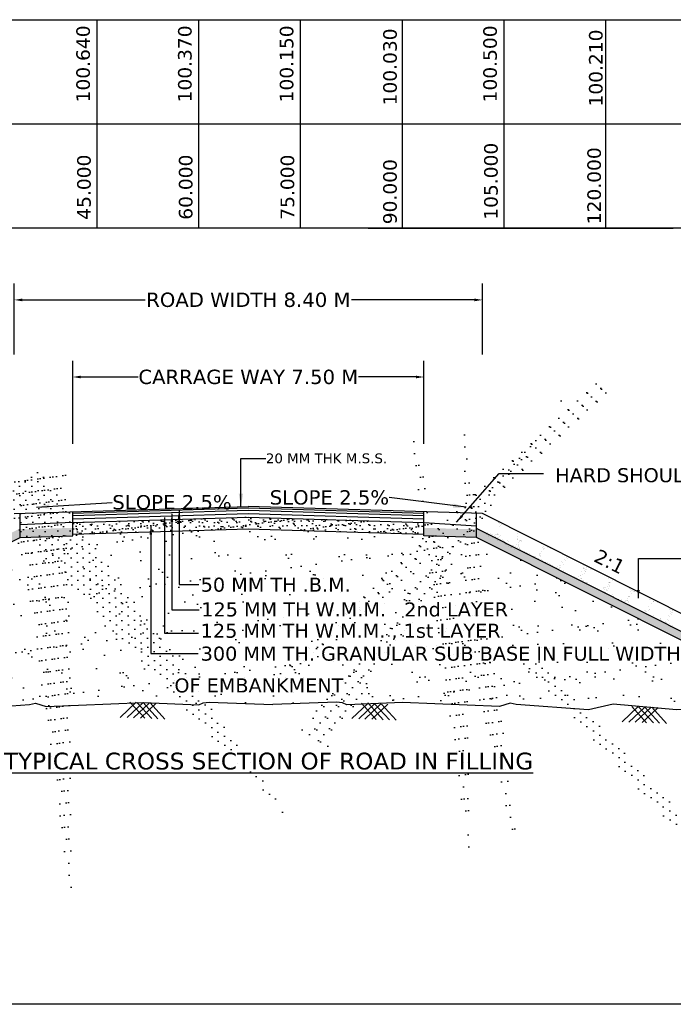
# Model space of a CAD drawing. Header units: feet. Extents: x -7746059455 to -3872629402, y -13315170765 to -6657188523.
# Tile 31 of 52: x -3872833704 to -3872821658, y -6657607605 to -6657589469. Entities that reach past the tile are written whole.
import ezdxf

# ---------------------------------------------------------------- set-up
doc = ezdxf.new("R2010")
doc.units = ezdxf.units.FT
doc.header["$MEASUREMENT"] = 0
doc.header["$PDMODE"] = 34
doc.header["$PDSIZE"] = 40
for name, color, linetype in [('CHAINAGE', 7, 'Continuous'), ('CHNGE', 7, 'Continuous'), ('TEX', 6, 'Continuous'), ('TEXT', 7, 'Continuous')]:
    doc.layers.add(name, color=color, linetype=linetype)
doc.styles.get("Standard").update_dxf_attribs({"font": 'verdana.ttf', "height": 264})
doc.dimstyles.new('Copy of ISO-25--------4', dxfattribs={"dimtxt": 200, "dimasz": 150, "dimexe": 300, "dimexo": 300, "dimgap": 0.02, "dimtad": 0, "dimtih": 1, "dimtoh": 1, "dimdec": 0, "dimlfac": 4, "dimdsep": 46, "dimtxsty": 'Standard', "dimcen": 150, "dimclrd": 1, "dimclre": 1, "dimclrt": 1, "dimadec": 0, "dimazin": 0, "dimtfac": 1, "dimtdec": 0, "dimtmove": 2, "dimatfit": 3, "dimfxl": 300, "dimarcsym": 0})
doc.dimstyles.new('ISO-25--------1', dxfattribs={"dimtxt": 264, "dimasz": 240, "dimexe": 300, "dimexo": 300, "dimgap": 0.02, "dimtad": 0, "dimtih": 1, "dimtoh": 1, "dimdec": 0, "dimlfac": 16, "dimdsep": 46, "dimtxsty": 'Standard', "dimcen": 192, "dimclrd": 1, "dimclre": 1, "dimclrt": 1, "dimadec": 0, "dimazin": 0, "dimtfac": 1, "dimtdec": 0, "dimtmove": 2, "dimatfit": 3, "dimfxl": 300, "dimarcsym": 0})
pattern_1 = [(37.5, (-3870562048.92, -6673258471.43), (-5.4381086, 166.3393916), [0, -131.2189933, 0, -146.7580846, 0, -140.2834632]), (7.5, (-3870562048.92, -6673258471.43), (152.781788, 243.63103), [0, -70.7891938, 0, -118.2697505, 0, -45.3223497]), (327.5, (-3870562155.11, -6673258471.43), (268.8385264, 0.4885364), [0, -43.1641425, 0, -155.3909131, 0, -202.8714699]), (317.5, (-3870562155.1, -6673258471.43), (259.5137545, 75.7682264), [0, -21.5820713, 0, -101.8673764, 0, -116.5431848])]
pattern_2 = [(37.5, (1123453344.6, 1930274602.26), (-5.4381085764, 166.3393916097), [0, -131.2189933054, 0, -146.7580846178, 0, -140.2834632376]), (7.5, (1123453344.6, 1930274602.26), (152.7817879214, 243.6310300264), [0, -70.7891937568, 0, -118.269750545, 0, -45.3223496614]), (327.5, (1123453238.42, 1930274602.26), (268.8385263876, 0.488536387), [0, -43.1641425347, 0, -155.3909131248, 0, -202.8714699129]), (317.5, (1123453238.42, 1930274602.26), (259.513754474, 75.768226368), [0, -21.5820712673, 0, -101.8673763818, 0, -116.5431848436])]

# ---------------------------------------------------------------- blocks, each defined once
blk = doc.blocks.new('*D92')
at = {"layer": 'Defpoints', "color": 0, "ltscale": 20, "transparency": 16777216}
for p in [(-3872825174.039328, -6657594630), (-3872833806.867835, -6657595937.543044), (-3872825174.039328, -6657595937.543044)]:
    blk.add_point(p, dxfattribs=at)
at = {"layer": 'TEX', "color": 1, "lineweight": -2, "ltscale": 20, "transparency": 16777216}
for p, q in [((-3872833806.867835, -6657595637.543044), (-3872833806.867835, -6657594330)), ((-3872825174.039328, -6657595637.543044), (-3872825174.039328, -6657594330)), ((-3872833656.867835, -6657594630), (-3872831389.092789, -6657594630)), ((-3872825324.039328, -6657594630), (-3872827591.814374, -6657594630))]:
    blk.add_line(p, q, dxfattribs=at)
at = {"layer": 'TEX', "color": 1, "ltscale": 20, "transparency": 16777216}
for points in [[(-3872833656.867835, -6657594605), (-3872833656.867835, -6657594655), (-3872833806.867835, -6657594630)], [(-3872825324.039328, -6657594605), (-3872825324.039328, -6657594655), (-3872825174.039328, -6657594630)]]:
    blk.add_solid(points, dxfattribs=at)
at = {"layer": 'TEX', "color": 1, "ltscale": 20, "transparency": 16777216, "insert": (-3872829490.453582, -6657594630), "char_height": 264, "attachment_point": 5}
blk.add_mtext('ROAD WIDTH 8.40 M', dxfattribs=at)
blk = doc.blocks.new('*D93')
at = {"layer": 'Defpoints', "color": 0, "ltscale": 20, "transparency": 16777216}
for p in [(-3872826253.14289, -6657596050.000001), (-3872832727.764272, -6657597582.253782), (-3872826253.14289, -6657597582.253782)]:
    blk.add_point(p, dxfattribs=at)
at = {"layer": 'TEX', "color": 1, "lineweight": -2, "ltscale": 20, "transparency": 16777216}
for p, q in [((-3872832727.764272, -6657597282.253782), (-3872832727.764272, -6657595750.000001)), ((-3872826253.14289, -6657597282.253782), (-3872826253.14289, -6657595750.000001)), ((-3872832577.764272, -6657596050.000001), (-3872831517.724084, -6657596050.000001)), ((-3872826403.14289, -6657596050.000001), (-3872827463.183077, -6657596050.000001))]:
    blk.add_line(p, q, dxfattribs=at)
at = {"layer": 'TEX', "color": 1, "ltscale": 20, "transparency": 16777216}
for points in [[(-3872832577.764272, -6657596025.000001), (-3872832577.764272, -6657596075.000001), (-3872832727.764272, -6657596050.000001)], [(-3872826403.14289, -6657596025.000001), (-3872826403.14289, -6657596075.000001), (-3872826253.14289, -6657596050.000001)]]:
    blk.add_solid(points, dxfattribs=at)
at = {"layer": 'TEX', "color": 1, "ltscale": 20, "transparency": 16777216, "insert": (-3872829490.453581, -6657596050.000001), "char_height": 264, "attachment_point": 5}
blk.add_mtext('CARRAGE WAY 7.50 M', dxfattribs=at)

msp = doc.modelspace()

# ---------------------------------------------------------------- hatches: boundary and pattern name
at = {"layer": 'CHNGE'}
h = msp.add_hatch(dxfattribs=at)
h.set_pattern_fill('AR-SAND', color=256, scale=86.328285, style=0)
h.set_pattern_definition(pattern_2)
h.paths.add_polyline_path([(-3872833696.216968, -6657598564.0323), (-3872833696.216968, -6657599004.504631), (-3872832727.764272, -6657598975.451055), (-3872832727.764272, -6657598534.978719)])
h = msp.add_hatch(dxfattribs=at)
h.set_pattern_fill('AR-SAND', color=256, scale=86.328285, style=0)
h.set_pattern_definition(pattern_2)
h.paths.add_polyline_path([(-3872826253.142891, -6657598534.978721), (-3872826253.14289, -6657598975.451055), (-3872825284.690193, -6657599004.504632), (-3872825284.690193, -6657598564.032301)])
h = msp.add_hatch(dxfattribs=at)
h.set_pattern_fill('AR-SAND', color=256, scale=86.328285, style=0)
h.set_pattern_definition(pattern_1)
h.paths.add_polyline_path([(-3872832727.764272, -6657598730.1853), (-3872832727.764272, -6657598945.038066), (-3872829490.45358, -6657598847.918743), (-3872826253.14289, -6657598945.038066), (-3872826253.14289, -6657598729.217354), (-3872829490.45358, -6657598632.098028)])
h = msp.add_hatch(dxfattribs=at)
h.set_pattern_fill('AR-SAND', color=256, scale=86.328285, style=0)
h.set_pattern_definition(pattern_1)
h.paths.add_polyline_path([(-3872833696.216968, -6657599004.504622), (-3872832727.764272, -6657598975.45104), (-3872832727.764272, -6657598828.626934), (-3872833733.100589, -6657598858.787021), (-3872840366.152817, -6657602193.424134), (-3872840103.121447, -6657602225.450382)])
h = msp.add_hatch(dxfattribs=at)
h.set_pattern_fill('AR-SAND', color=256, scale=345.31314, style=0)
h.set_pattern_definition([(37.5, (-3870562048.9, -6673258471.43), (-21.752434, 665.357566), [0, -524.875973, 0, -587.032338, 0, -561.133853]), (7.5, (-3870562048.9, -6673258471.4), (611.12715, 974.52412), [0, -283.156775, 0, -473.079002, 0, -181.289399]), (327.5, (-3870562473.66, -6673258471.43), (1075.354106, 1.954146), [0, -172.65657, 0, -621.563652, 0, -811.48588]), (317.5, (-3870562473.7, -6673258471.4), (1038.05502, 303.072905), [0, -86.328285, 0, -407.469506, 0, -466.17274])])
h.paths.add_polyline_path([(-3872827867.705224, -6657602038.731335), (-3872827754.14713, -6657602050.939106), (-3872827675.406182, -6657602090.247357), (-3872826650.898106, -6657602047.090621), (-3872825585.132362, -6657602089.099795), (-3872825559.299735, -6657602065.497996), (-3872825539.553305, -6657602090.896379), (-3872824862.065921, -6657602117.600825), (-3872824668.065057, -6657602059.492639), (-3872824554.873836, -6657602083.559257), (-3872823224.15333, -6657602182.019939), (-3872822768.149966, -6657602075.84761), (-3872821596.693013, -6657602182.019939), (-3872820594.184165, -6657602116.13216), (-3872820586.175141, -6657602108.814768), (-3872820581.152016, -6657602115.27565), (-3872820427.588446, -6657602105.183006), (-3872820022.487429, -6657602070.315632), (-3872818973.316918, -6657602177.423941), (-3872825284.690193, -6657599004.504622), (-3872826253.14289, -6657598975.45104), (-3872826253.14289, -6657598945.038066), (-3872829490.45358, -6657598847.918743), (-3872832727.764272, -6657598945.038066), (-3872832727.764272, -6657598975.45104), (-3872833696.216968, -6657599004.504622), (-3872840103.121447, -6657602225.450382), (-3872839863.052764, -6657602254.680735), (-3872838057.119767, -6657602070.315632), (-3872837652.018753, -6657602105.183006), (-3872836482.914184, -6657602182.019939), (-3872835311.457231, -6657602075.84761), (-3872834855.453867, -6657602182.019939), (-3872833524.733359, -6657602083.559257), (-3872833411.542139, -6657602059.492639), (-3872833217.541276, -6657602117.600825), (-3872833030.740083, -6657602110.237704), (-3872833020.358997, -6657602100.753096), (-3872833013.512951, -6657602109.558664), (-3872831428.709092, -6657602047.090621), (-3872830404.201015, -6657602090.247357), (-3872830325.460067, -6657602050.939106), (-3872830211.901973, -6657602038.731335), (-3872829039.803598, -6657602085.448046)])
h.paths.add_polyline_path([(-3872830886.128077, -6657601068.82498), (-3872827731.068886, -6657601068.82498), (-3872827731.068886, -6657601330.548442), (-3872830886.128077, -6657601330.548442)], flags=24)
h.paths.add_polyline_path([(-3872831342.405685, -6657599061.993511), (-3872826823.521418, -6657599061.993511), (-3872826823.521418, -6657599363.42674), (-3872831342.405685, -6657599363.42674)], flags=24)
h.paths.add_polyline_path([(-3872831331.273779, -6657599371.572605), (-3872827038.822318, -6657599371.572605), (-3872827038.822318, -6657599677.362704), (-3872831331.273779, -6657599677.362704)], flags=24)
h.paths.add_polyline_path([(-3872831342.405685, -6657599786.619016), (-3872827134.850963, -6657599786.619016), (-3872827134.850963, -6657600088.05224), (-3872831342.405685, -6657600088.05224)], flags=24)
h.paths.add_polyline_path([(-3872831342.405685, -6657600162.958662), (-3872827010.742383, -6657600162.958662), (-3872827010.742383, -6657600425.92694), (-3872831342.405685, -6657600425.92694)], flags=24)
h = msp.add_hatch(dxfattribs=at)
h.set_pattern_fill('AR-SAND', color=256, scale=86.328285, style=0)
h.set_pattern_definition([(142.5, (-3875096931.98, -6673258471.43), (5.4381086, 166.3393916), [0, -131.2189933, 0, -146.7580846, 0, -140.2834632]), (172.5, (-3875096931.98, -6673258471.43), (-152.781788, 243.63103), [0, -70.7891938, 0, -118.2697505, 0, -45.3223497]), (212.5, (-3875096825.8, -6673258471.43), (-268.8385264, 0.4885364), [0, -43.1641425, 0, -155.3909131, 0, -202.8714699]), (222.5, (-3875096825.8, -6673258471.43), (-259.5137545, 75.7682264), [0, -21.5820713, 0, -101.8673764, 0, -116.5431848])])
h.paths.add_polyline_path([(-3872825284.690193, -6657599004.504622), (-3872826253.14289, -6657598975.45104), (-3872826253.14289, -6657598828.626934), (-3872825247.806571, -6657598858.787021), (-3872818614.754344, -6657602193.424134), (-3872818877.785713, -6657602225.450382)])

# ---------------------------------------------------------------- linework, layer by layer
at = {"layer": 'CHAINAGE', "color": 3}
for p, q in [((-3872826658.261878, -6657589468.758371), (-3872826658.261878, -6657593310.000003)), ((-3872822908.261878, -6657589468.758372), (-3872822908.261878, -6657593310.000004)), ((-3872843810, -6657591389.379185), (-3872808533.261878, -6657591389.379183))]:
    msp.add_line(p, q, dxfattribs=at)
msp.add_lwpolyline([(-3872808533.261878, -6657593310), (-3872843810, -6657593309.999999), (-3872843810, -6657589468.75837), (-3872808533.261878, -6657589468.758366)], dxfattribs=at)
at = {"layer": 'CHNGE', "color": 31}
for p, q in [((-3872833806.867835, -6657598567.351828), (-3872829490.45358, -6657598437.8594)), ((-3872833696.216968, -6657599004.504632), (-3872833696.216968, -6657598564.032302)), ((-3872832728.967442, -6657598559.619277), (-3872829491.656751, -6657598462.499954)), ((-3872832727.764272, -6657598599.724935), (-3872829490.45358, -6657598502.605615)), ((-3872832727.764272, -6657598975.451055), (-3872832727.764272, -6657598534.978721)), ((-3872832727.764272, -6657598664.471149), (-3872829490.45358, -6657598567.351828)), ((-3872825174.039328, -6657598567.351828), (-3872829490.45358, -6657598437.8594)), ((-3872829490.45358, -6657598502.605615), (-3872826253.14289, -6657598599.724935)), ((-3872829490.45358, -6657598567.351828), (-3872826253.14289, -6657598664.471149)), ((-3872829489.250411, -6657598462.499954), (-3872826251.939721, -6657598559.619277)), ((-3872826253.14289, -6657598975.451055), (-3872826253.14289, -6657598534.978721)), ((-3872825284.690193, -6657599004.504632), (-3872825284.690193, -6657598564.0323)), ((-3872818173.652405, -6657602086.659264), (-3872825174.039328, -6657598567.351828)), ((-3872833696.839278, -6657598620.26594), (-3872833696.839278, -6657598620.26594)), ((-3872833692.980468, -6657598731.038838), (-3872833692.980468, -6657598731.038838)), ((-3872832727.764272, -6657598729.217361), (-3872829490.45358, -6657598632.098042)), ((-3872829490.45358, -6657598632.098042), (-3872826253.14289, -6657598729.217361)), ((-3872825289.696359, -6657598606.462414), (-3872825289.696359, -6657598606.462414)), ((-3872825281.782213, -6657598668.113166), (-3872825281.782213, -6657598668.113166)), ((-3872824877.279362, -6657598722.946151), (-3872824877.279362, -6657598722.946151)), ((-3872824877.235515, -6657598734.622887), (-3872824877.235515, -6657598734.622887)), ((-3872824868.479589, -6657598745.857699), (-3872824868.479589, -6657598745.857699)), ((-3872824841.842266, -6657598734.931756), (-3872824841.842266, -6657598734.931756)), ((-3872833703.286527, -6657598771.36357), (-3872833703.286527, -6657598771.36357)), ((-3872832727.764272, -6657598945.038074), (-3872829490.45358, -6657598847.918757)), ((-3872829490.45358, -6657598847.918757), (-3872826253.14289, -6657598945.038074)), ((-3872825291.414208, -6657598833.723652), (-3872825291.414208, -6657598833.723652)), ((-3872825288.194424, -6657598830.177075), (-3872825288.194424, -6657598830.177075)), ((-3872825286.26532, -6657598872.053196), (-3872825286.26532, -6657598872.053196)), ((-3872825283.546267, -6657598788.883499), (-3872825283.546267, -6657598788.883499)), ((-3872825283.458222, -6657598826.433332), (-3872825283.458222, -6657598826.433332)), ((-3872818563.324504, -6657602219.279489), (-3872825275.620603, -6657598844.804071)), ((-3872825110.424954, -6657598915.136548), (-3872825110.424954, -6657598915.136548)), ((-3872825075.53936, -6657598906.719414), (-3872825075.53936, -6657598906.719414)), ((-3872825019.008303, -6657598940.018745), (-3872825019.008303, -6657598940.018745)), ((-3872824920.135753, -6657598946.006539), (-3872824920.135753, -6657598946.006539)), ((-3872824902.783669, -6657598929.979916), (-3872824902.783669, -6657598929.979916)), ((-3872824861.126713, -6657598797.516991), (-3872824861.126713, -6657598797.516991)), ((-3872824838.755833, -6657598785.05596), (-3872824838.755833, -6657598785.05596)), ((-3872824822.102577, -6657598771.328071), (-3872824822.102577, -6657598771.328071)), ((-3872824744.902077, -6657598787.478157), (-3872824744.902077, -6657598787.478157)), ((-3872824521.572101, -6657598939.475215), (-3872824521.572101, -6657598939.475215)), ((-3872840103.121447, -6657602225.450394), (-3872833696.216968, -6657599004.504632)), ((-3872833696.216968, -6657599004.504632), (-3872832727.764272, -6657598975.451055)), ((-3872825284.690193, -6657599004.504632), (-3872826253.14289, -6657598975.451055)), ((-3872818973.316918, -6657602177.423953), (-3872825284.690193, -6657599004.504632)), ((-3872825106.592564, -6657598954.234464), (-3872825106.592564, -6657598954.234464)), ((-3872825069.194926, -6657598980.865163), (-3872825069.194926, -6657598980.865163)), ((-3872825062.186708, -6657598972.659596), (-3872825062.186708, -6657598972.659596)), ((-3872825053.582843, -6657598962.145679), (-3872825053.582843, -6657598962.145679)), ((-3872825047.459941, -6657598954.750507), (-3872825047.459941, -6657598954.750507)), ((-3872825012.066692, -6657598955.059378), (-3872825012.066692, -6657598955.059378)), ((-3872824998.406059, -6657599010.527602), (-3872824998.406059, -6657599010.527602)), ((-3872824989.406381, -6657598955.25713), (-3872824989.406381, -6657598955.25713)), ((-3872824958.572141, -6657598975.61837), (-3872824958.572141, -6657598975.61837)), ((-3872824935.788323, -6657599002.653508), (-3872824935.788323, -6657599002.653508)), ((-3872824930.273757, -6657598955.773172), (-3872824930.273757, -6657598955.773172)), ((-3872824928.780108, -6657598994.447939), (-3872824928.780108, -6657598994.447939)), ((-3872824898.739316, -6657599066.854943), (-3872824898.739316, -6657599066.854943)), ((-3872824895.346621, -6657599012.861048), (-3872824895.346621, -6657599012.861048)), ((-3872824894.880508, -6657598956.082047), (-3872824894.880508, -6657598956.082047)), ((-3872824890.935735, -6657598950.137873), (-3872824890.935735, -6657598950.137873)), ((-3872824881.612225, -6657599008.116346), (-3872824881.612225, -6657599008.116346)), ((-3872824872.220195, -6657598956.279797), (-3872824872.220195, -6657598956.279797)), ((-3872824864.958968, -6657598994.388462), (-3872824864.958968, -6657598994.388462)), ((-3872824846.252614, -6657598963.279252), (-3872824846.252614, -6657598963.279252)), ((-3872824839.606693, -6657599067.370984), (-3872824839.606693, -6657599067.370984)), ((-3872824838.815565, -6657599046.160384), (-3872824838.815565, -6657599046.160384)), ((-3872824835.46051, -6657599063.172134), (-3872824835.46051, -6657599063.172134)), ((-3872824808.116861, -6657599041.397593), (-3872824808.116861, -6657599041.397593)), ((-3872824804.213442, -6657599067.67986), (-3872824804.213442, -6657599067.67986)), ((-3872824781.553131, -6657599067.877609), (-3872824781.553131, -6657599067.877609)), ((-3872824778.379404, -6657599081.760001), (-3872824778.379404, -6657599081.760001)), ((-3872824769.59333, -6657599103.507402), (-3872824769.59333, -6657599103.507402)), ((-3872824752.940077, -6657599089.779518), (-3872824752.940077, -6657599089.779518)), ((-3872824739.89828, -6657599129.270548), (-3872824739.89828, -6657599129.270548)), ((-3872824722.420505, -6657599068.393651), (-3872824722.420505, -6657599068.393651)), ((-3872824715.153881, -6657599119.002682), (-3872824715.153881, -6657599119.002682)), ((-3872824702.053909, -6657599084.960479), (-3872824702.053909, -6657599084.960479)), ((-3872824531.017083, -6657598995.279197), (-3872824531.017083, -6657598995.279197)), ((-3872824528.349286, -6657599050.215281), (-3872824528.349286, -6657599050.215281)), ((-3872824526.347042, -6657599037.277528), (-3872824526.347042, -6657599037.277528)), ((-3872824523.818748, -6657599020.318386), (-3872824523.818748, -6657599020.318386)), ((-3872824518.245729, -6657599095.226885), (-3872824518.245729, -6657599095.226885)), ((-3872824498.556905, -6657599075.613994), (-3872824498.556905, -6657599075.613994)), ((-3872824488.59925, -6657599058.95449), (-3872824488.59925, -6657599058.95449)), ((-3872824478.371552, -6657599062.39551), (-3872824478.371552, -6657599062.39551)), ((-3872824465.998893, -6657599061.352311), (-3872824465.998893, -6657599061.352311)), ((-3872824458.061917, -6657599059.948163), (-3872824458.061917, -6657599059.948163)), ((-3872824447.049315, -6657599071.681846), (-3872824447.049315, -6657599071.681846)), ((-3872824094.87923, -6657599120.345932), (-3872824094.87923, -6657599120.345932)), ((-3872824746.906496, -6657599137.476113), (-3872824746.906496, -6657599137.476113)), ((-3872824696.097964, -6657599136.78865), (-3872824696.097964, -6657599136.78865)), ((-3872824690.886067, -6657599179.475425), (-3872824690.886067, -6657599179.475425)), ((-3872824658.622826, -6657599152.302019), (-3872824658.622826, -6657599152.302019)), ((-3872824640.92118, -6657599185.170572), (-3872824640.92118, -6657599185.170572)), ((-3872824631.753442, -6657599179.991466), (-3872824631.753442, -6657599179.991466)), ((-3872824613.499895, -6657599159.264461), (-3872824613.499895, -6657599159.264461)), ((-3872824606.491677, -6657599151.058889), (-3872824606.491677, -6657599151.058889)), ((-3872824598.186663, -6657599187.901638), (-3872824598.186663, -6657599187.901638)), ((-3872824596.360192, -6657599180.300337), (-3872824596.360192, -6657599180.300337)), ((-3872824573.69988, -6657599180.49809), (-3872824573.69988, -6657599180.49809)), ((-3872824542.39819, -6657599142.263186), (-3872824542.39819, -6657599142.263186)), ((-3872824524.127346, -6657599182.759317), (-3872824524.127346, -6657599182.759317)), ((-3872824508.6646, -6657599151.87533), (-3872824508.6646, -6657599151.87533)), ((-3872824508.362269, -6657599140.486644), (-3872824508.362269, -6657599140.486644)), ((-3872824507.319641, -6657599174.616592), (-3872824507.319641, -6657599174.616592)), ((-3872824495.747102, -6657599184.828566), (-3872824495.747102, -6657599184.828566)), ((-3872824070.282866, -6657599194.568199), (-3872824070.282866, -6657599194.568199)), ((-3872824056.254207, -6657599174.169219), (-3872824056.254207, -6657599174.169219)), ((-3872823968.082588, -6657599186.614096), (-3872823968.082588, -6657599186.614096)), ((-3872823922.580855, -6657599211.57312), (-3872823922.580855, -6657599211.57312)), ((-3872823945.502323, -6657599489.801929), (-3872823945.502323, -6657599489.801929)), ((-3872823711.195604, -6657599442.465793), (-3872823711.195604, -6657599442.465793)), ((-3872823702.974636, -6657599468.196416), (-3872823702.974636, -6657599468.196416)), ((-3872823659.977089, -6657599411.07534), (-3872823659.977089, -6657599411.07534)), ((-3872823649.602222, -6657599423.883855), (-3872823649.602222, -6657599423.883855)), ((-3872823620.341152, -6657599375.394853), (-3872823620.341152, -6657599375.394853)), ((-3872823612.070803, -6657599396.492959), (-3872823612.070803, -6657599396.492959)), ((-3872823927.945648, -6657599501.491294), (-3872823927.945648, -6657599501.491294)), ((-3872823882.345909, -6657599524.536482), (-3872823882.345909, -6657599524.536482)), ((-3872823818.028335, -6657599551.588753), (-3872823818.028335, -6657599551.588753)), ((-3872823794.272297, -6657599538.895199), (-3872823794.272297, -6657599538.895199)), ((-3872823772.690622, -6657599593.951215), (-3872823772.690622, -6657599593.951215)), ((-3872823764.534319, -6657599526.216433), (-3872823764.534319, -6657599526.216433)), ((-3872823754.388104, -6657599583.122355), (-3872823754.388104, -6657599583.122355)), ((-3872823747.098523, -6657599552.346977), (-3872823747.098523, -6657599552.346977)), ((-3872823743.905395, -6657599513.768372), (-3872823743.905395, -6657599513.768372)), ((-3872823736.870826, -6657599555.787999), (-3872823736.870826, -6657599555.787999)), ((-3872823691.23169, -6657599617.856915), (-3872823691.23169, -6657599617.856915)), ((-3872823690.057137, -6657599501.149653), (-3872823690.057137, -6657599501.149653)), ((-3872823351.871592, -6657599635.536589), (-3872823351.871592, -6657599635.536589)), ((-3872823322.748601, -6657599527.361454), (-3872823322.748601, -6657599527.361454)), ((-3872823321.724848, -6657599573.499938), (-3872823321.724848, -6657599573.499938)), ((-3872823311.497151, -6657599576.94096), (-3872823311.497151, -6657599576.94096)), ((-3872823309.831101, -6657599560.314686), (-3872823309.831101, -6657599560.314686)), ((-3872823301.560753, -6657599581.412796), (-3872823301.560753, -6657599581.412796)), ((-3872823297.140059, -6657599616.013182), (-3872823297.140059, -6657599616.013182)), ((-3872823287.554015, -6657599662.588852), (-3872823287.554015, -6657599662.588852)), ((-3872823279.979081, -6657599636.468815), (-3872823279.979081, -6657599636.468815)), ((-3872823278.190482, -6657599626.342719), (-3872823278.190482, -6657599626.342719)), ((-3872823277.748651, -6657599597.716203), (-3872823277.748651, -6657599597.716203)), ((-3872823256.267579, -6657599595.522483), (-3872823256.267579, -6657599595.522483)), ((-3872823253.886193, -6657599557.099743), (-3872823253.886193, -6657599557.099743)), ((-3872823185.667712, -6657599594.286065), (-3872823185.667712, -6657599594.286065)), ((-3872823166.718133, -6657599604.6156), (-3872823166.718133, -6657599604.6156)), ((-3872823483.762245, -6657599723.815036), (-3872823483.762245, -6657599723.815036)), ((-3872823435.799897, -6657599738.229618), (-3872823435.799897, -6657599738.229618)), ((-3872823424.622895, -6657599782.801594), (-3872823424.622895, -6657599782.801594)), ((-3872823412.072157, -6657599718.345764), (-3872823412.072157, -6657599718.345764)), ((-3872823376.348159, -6657599799.043221), (-3872823376.348159, -6657599799.043221)), ((-3872823372.159666, -6657599769.763222), (-3872823372.159666, -6657599769.763222)), ((-3872823371.276738, -6657599707.167597), (-3872823371.276738, -6657599707.167597)), ((-3872823366.120461, -6657599802.484247), (-3872823366.120461, -6657599802.484247)), ((-3872823361.676956, -6657599700.409233), (-3872823361.676956, -6657599700.409233)), ((-3872823349.695065, -6657599762.223611), (-3872823349.695065, -6657599762.223611)), ((-3872823343.853673, -6657599755.532086), (-3872823343.853673, -6657599755.532086)), ((-3872823340.445237, -6657599689.162037), (-3872823340.445237, -6657599689.162037)), ((-3872823336.777568, -6657599795.176849), (-3872823336.777568, -6657599795.176849)), ((-3872823328.507219, -6657599816.27496), (-3872823328.507219, -6657599816.27496)), ((-3872823310.890891, -6657599821.065767), (-3872823310.890891, -6657599821.065767)), ((-3872823309.003252, -6657599804.497779), (-3872823309.003252, -6657599804.497779)), ((-3872823262.616155, -6657599837.307396), (-3872823262.616155, -6657599837.307396)), ((-3872823252.388458, -6657599840.748416), (-3872823252.388458, -6657599840.748416)), ((-3872823244.685676, -6657599831.550048), (-3872823244.685676, -6657599831.550048)), ((-3872822901.461814, -6657599709.1999), (-3872822901.461814, -6657599709.1999)), ((-3872822882.512236, -6657599719.529432), (-3872822882.512236, -6657599719.529432)), ((-3872822861.668336, -6657599841.026618), (-3872822861.668336, -6657599841.026618)), ((-3872822861.494212, -6657599840.237821), (-3872822861.494212, -6657599840.237821)), ((-3872822850.70181, -6657599768.471678), (-3872822850.70181, -6657599768.471678)), ((-3872822842.999669, -6657599839.045347), (-3872822842.999669, -6657599839.045347)), ((-3872822836.703083, -6657599826.991681), (-3872822836.703083, -6657599826.991681)), ((-3872822832.771971, -6657599842.486373), (-3872822832.771971, -6657599842.486373)), ((-3872822817.753503, -6657599837.321218), (-3872822817.753503, -6657599837.321218)), ((-3872822793.449215, -6657599768.078239), (-3872822793.449215, -6657599768.078239)), ((-3872822787.545396, -6657599803.206235), (-3872822787.545396, -6657599803.206235)), ((-3872822951.635178, -6657599929.324264), (-3872822951.635178, -6657599929.324264)), ((-3872822945.596644, -6657599943.71965), (-3872822945.596644, -6657599943.71965)), ((-3872822931.210201, -6657599965.992622), (-3872822931.210201, -6657599965.992622)), ((-3872822927.177328, -6657599932.684906), (-3872822927.177328, -6657599932.684906)), ((-3872822918.292701, -6657599998.945856), (-3872822918.292701, -6657599998.945856)), ((-3872822916.949629, -6657599936.125928), (-3872822916.949629, -6657599936.125928)), ((-3872822910.022354, -6657600020.043964), (-3872822910.022354, -6657600020.043964)), ((-3872822883.416696, -6657599966.510585), (-3872822883.416696, -6657599966.510585)), ((-3872822881.956413, -6657599975.253254), (-3872822881.956413, -6657599975.253254)), ((-3872822871.473701, -6657599905.899267), (-3872822871.473701, -6657599905.899267)), ((-3872822864.467118, -6657599976.840118), (-3872822864.467118, -6657599976.840118)), ((-3872822861.720058, -6657599954.707453), (-3872822861.720058, -6657599954.707453)), ((-3872822848.576718, -6657599873.191056), (-3872822848.576718, -6657599873.191056)), ((-3872822840.306367, -6657599894.289165), (-3872822840.306367, -6657599894.289165)), ((-3872822840.16283, -6657599907.597145), (-3872822840.16283, -6657599907.597145)), ((-3872822468.35068, -6657599932.356095), (-3872822468.35068, -6657599932.356095)), ((-3872822460.08033, -6657599953.454206), (-3872822460.08033, -6657599953.454206)), ((-3872822440.987055, -6657599960.207573), (-3872822440.987055, -6657599960.207573)), ((-3872822438.498657, -6657600008.510219), (-3872822438.498657, -6657600008.510219)), ((-3872822436.346385, -6657599975.860408), (-3872822436.346385, -6657599975.860408)), ((-3872822405.316958, -6657599989.847097), (-3872822405.316958, -6657599989.847097)), ((-3872822388.071649, -6657599992.102036), (-3872822388.071649, -6657599992.102036)), ((-3872822377.843948, -6657599995.543057), (-3872822377.843948, -6657599995.543057)), ((-3872822372.768573, -6657599997.393894), (-3872822372.768573, -6657599997.393894)), ((-3872822775.955175, -6657600058.452543), (-3872822775.955175, -6657600058.452543)), ((-3872822764.965133, -6657600106.394068), (-3872822764.965133, -6657600106.394068)), ((-3872822763.037676, -6657600091.405779), (-3872822763.037676, -6657600091.405779)), ((-3872822718.433705, -6657600124.875353), (-3872822718.433705, -6657600124.875353)), ((-3872822670.158971, -6657600141.116978), (-3872822670.158971, -6657600141.116978)), ((-3872822659.93127, -6657600144.558003), (-3872822659.93127, -6657600144.558003)), ((-3872822637.491145, -6657600168.180893), (-3872822637.491145, -6657600168.180893)), ((-3872822620.700149, -6657600150.912461), (-3872822620.700149, -6657600150.912461)), ((-3872822607.782651, -6657600183.865693), (-3872822607.782651, -6657600183.865693)), ((-3872822604.7017, -6657600163.139524), (-3872822604.7017, -6657600163.139524)), ((-3872822573.850915, -6657600199.714497), (-3872822573.850915, -6657600199.714497)), ((-3872822556.426962, -6657600179.381152), (-3872822556.426962, -6657600179.381152)), ((-3872822546.199265, -6657600182.822172), (-3872822546.199265, -6657600182.822172)), ((-3872822530.954536, -6657600158.639917), (-3872822530.954536, -6657600158.639917)), ((-3872822512.004956, -6657600168.969451), (-3872822512.004956, -6657600168.969451)), ((-3872822508.214644, -6657600134.265021), (-3872822508.214644, -6657600134.265021)), ((-3872822499.727973, -6657600161.894118), (-3872822499.727973, -6657600161.894118)), ((-3872822495.297146, -6657600167.218255), (-3872822495.297146, -6657600167.218255)), ((-3872822490.969696, -6657600201.403695), (-3872822490.969696, -6657600201.403695)), ((-3872822489.245264, -6657600092.540133), (-3872822489.245264, -6657600092.540133)), ((-3872822487.700669, -6657600099.726476), (-3872822487.700669, -6657600099.726476)), ((-3872822487.026796, -6657600188.316364), (-3872822487.026796, -6657600188.316364)), ((-3872822472.249306, -6657600085.741592), (-3872822472.249306, -6657600085.741592)), ((-3872822462.021609, -6657600089.182617), (-3872822462.021609, -6657600089.182617)), ((-3872822425.58116, -6657600041.463454), (-3872822425.58116, -6657600041.463454)), ((-3872822088.524892, -6657600152.336904), (-3872822088.524892, -6657600152.336904)), ((-3872822086.244934, -6657600141.753407), (-3872822086.244934, -6657600141.753407)), ((-3872822023.088518, -6657600176.487964), (-3872822023.088518, -6657600176.487964)), ((-3872822020.306409, -6657600189.523228), (-3872822020.306409, -6657600189.523228)), ((-3872822015.503102, -6657600176.782618), (-3872822015.503102, -6657600176.782618)), ((-3872821958.770944, -6657600203.54023), (-3872821958.770944, -6657600203.54023)), ((-3872822510.694501, -6657600234.449055), (-3872822510.694501, -6657600234.449055)), ((-3872822465.445124, -6657600243.372379), (-3872822465.445124, -6657600243.372379)), ((-3872822446.376926, -6657600261.501326), (-3872822446.376926, -6657600261.501326)), ((-3872822382.736696, -6657600293.034931), (-3872822382.736696, -6657600293.034931)), ((-3872822310.190098, -6657600335.832297), (-3872822310.190098, -6657600335.832297)), ((-3872822255.262708, -6657600354.821759), (-3872822255.262708, -6657600354.821759)), ((-3872822191.622478, -6657600386.355362), (-3872822191.622478, -6657600386.355362)), ((-3872822184.787095, -6657600352.138094), (-3872822184.787095, -6657600352.138094)), ((-3872822178.49237, -6657600350.769246), (-3872822178.49237, -6657600350.769246)), ((-3872822176.516744, -6657600373.236203), (-3872822176.516744, -6657600373.236203)), ((-3872822159.542793, -6657600361.098782), (-3872822159.542793, -6657600361.098782)), ((-3872822117.499537, -6657600348.534979), (-3872822117.499537, -6657600348.534979)), ((-3872822107.016823, -6657600279.180996), (-3872822107.016823, -6657600279.180996)), ((-3872822101.498943, -6657600332.43784), (-3872822101.498943, -6657600332.43784)), ((-3872822091.271243, -6657600335.87886), (-3872822091.271243, -6657600335.87886)), ((-3872822065.59602, -6657600222.556652), (-3872822065.59602, -6657600222.556652)), ((-3872821724.400004, -6657600337.349169), (-3872821724.400004, -6657600337.349169)), ((-3872821704.993051, -6657600361.702455), (-3872821704.993051, -6657600361.702455)), ((-3872821704.016496, -6657600328.394268), (-3872821704.016496, -6657600328.394268)), ((-3872821692.075553, -6657600394.655692), (-3872821692.075553, -6657600394.655692)), ((-3872821676.125268, -6657600353.590794), (-3872821676.125268, -6657600353.590794)), ((-3872821667.844247, -6657600381.652554), (-3872821667.844247, -6657600381.652554)), ((-3872821665.897569, -6657600357.031817), (-3872821665.897569, -6657600357.031817)), ((-3872822154.935073, -6657600428.292218), (-3872822154.935073, -6657600428.292218)), ((-3872822128.466064, -6657600421.08992), (-3872822128.466064, -6657600421.08992)), ((-3872822120.21933, -6657600448.09994), (-3872822120.21933, -6657600448.09994)), ((-3872822071.944594, -6657600464.341567), (-3872822071.944594, -6657600464.341567)), ((-3872822061.716896, -6657600467.78259), (-3872822061.716896, -6657600467.78259)), ((-3872822029.532071, -6657600444.598012), (-3872822029.532071, -6657600444.598012)), ((-3872822021.26172, -6657600465.696123), (-3872822021.26172, -6657600465.696123)), ((-3872822006.487326, -6657600486.36411), (-3872822006.487326, -6657600486.36411)), ((-3872822000.508258, -6657600479.675797), (-3872822000.508258, -6657600479.675797)), ((-3872821958.212591, -6657600502.60574), (-3872821958.212591, -6657600502.60574)), ((-3872821947.98489, -6657600506.046761), (-3872821947.98489, -6657600506.046761)), ((-3872821937.351845, -6657600514.410351), (-3872821937.351845, -6657600514.410351)), ((-3872821894.24869, -6657600505.712254), (-3872821894.24869, -6657600505.712254)), ((-3872821892.755319, -6657600524.628285), (-3872821892.755319, -6657600524.628285)), ((-3872821887.194543, -6657600504.104697), (-3872821887.194543, -6657600504.104697)), ((-3872821874.277045, -6657600537.057932), (-3872821874.277045, -6657600537.057932)), ((-3872821873.034268, -6657600541.462622), (-3872821873.034268, -6657600541.462622)), ((-3872821866.006695, -6657600558.15604), (-3872821866.006695, -6657600558.15604)), ((-3872821809.394037, -6657600572.996222), (-3872821809.394037, -6657600572.996222)), ((-3872821807.08063, -6657600553.22811), (-3872821807.08063, -6657600553.22811)), ((-3872821779.023316, -6657600562.892453), (-3872821779.023316, -6657600562.892453)), ((-3872821761.791539, -6657600520.410491), (-3872821761.791539, -6657600520.410491)), ((-3872821753.521189, -6657600541.5086), (-3872821753.521189, -6657600541.5086)), ((-3872821750.075229, -6657600450.671376), (-3872821750.075229, -6657600450.671376)), ((-3872821724.788388, -6657600465.821864), (-3872821724.788388, -6657600465.821864)), ((-3872821714.983022, -6657600400.949208), (-3872821714.983022, -6657600400.949208)), ((-3872821683.805204, -6657600415.753797), (-3872821683.805204, -6657600415.753797)), ((-3872821746.237625, -6657600607.730782), (-3872821746.237625, -6657600607.730782)), ((-3872821731.939518, -6657600596.564615), (-3872821731.939518, -6657600596.564615)), ((-3872821719.022018, -6657600629.51785), (-3872821719.022018, -6657600629.51785)), ((-3872821710.751668, -6657600650.615958), (-3872821710.751668, -6657600650.615958)), ((-3872821681.92005, -6657600634.783054), (-3872821681.92005, -6657600634.783054)), ((-3872831850.007264, -6657602318.88906), (-3872831556.57031, -6657602042.231904)), ((-3872831722.146045, -6657602323.747787), (-3872831428.709092, -6657602047.090632)), ((-3872831399.609422, -6657602336.004176), (-3872831671.204526, -6657602037.875806)), ((-3872831607.511829, -6657602328.103885), (-3872831314.074872, -6657602051.446732)), ((-3872831271.748203, -6657602340.862904), (-3872831543.34331, -6657602042.734532)), ((-3872831479.650611, -6657602332.962607), (-3872831186.213655, -6657602056.305463)), ((-3872831157.113985, -6657602345.219004), (-3872831428.709092, -6657602047.090632)), ((-3872831029.252771, -6657602350.077729), (-3872831300.847873, -6657602051.949358)), ((-3872827584.450318, -6657602340.467424), (-3872827291.013364, -6657602063.810275)), ((-3872827456.589097, -6657602345.326155), (-3872827163.152144, -6657602068.669003)), ((-3872827134.052474, -6657602357.582543), (-3872827405.647581, -6657602059.454174)), ((-3872827341.954881, -6657602349.682254), (-3872827048.517925, -6657602073.025104)), ((-3872827006.191257, -6657602362.441271), (-3872827277.786364, -6657602064.312901)), ((-3872827214.093664, -6657602354.540978), (-3872826920.656709, -6657602077.883827)), ((-3872826891.557039, -6657602366.797373), (-3872827163.152144, -6657602068.669003)), ((-3872826763.695821, -6657602371.6561), (-3872827035.290926, -6657602073.527726)), ((-3872822603.719662, -6657602400.732212), (-3872822310.282707, -6657602124.075058)), ((-3872822475.858444, -6657602405.59094), (-3872822182.421487, -6657602128.933783)), ((-3872822153.32182, -6657602417.84733), (-3872822424.916925, -6657602119.71896)), ((-3872822361.224226, -6657602409.947039), (-3872822067.787271, -6657602133.289886)), ((-3872822025.460601, -6657602422.706057), (-3872822297.055706, -6657602124.577684)), ((-3872822233.363007, -6657602414.805761), (-3872821939.926054, -6657602138.148608)), ((-3872821910.826384, -6657602427.062158), (-3872822182.421487, -6657602128.933783)), ((-3872821782.965164, -6657602431.920882), (-3872822054.560271, -6657602133.792511))]:
    msp.add_line(p, q, dxfattribs=at)
at = {"layer": 'CHNGE'}
for p, q in [((-3872824657.574436, -6657599198.898459), (-3872824657.574436, -6657599198.898459)), ((-3872824646.578681, -6657599197.994743), (-3872824646.578681, -6657599197.994743)), ((-3872824584.079071, -6657599232.179707), (-3872824584.079071, -6657599232.179707)), ((-3872824534.961141, -6657599225.144318), (-3872824534.961141, -6657599225.144318)), ((-3872824513.172079, -6657599219.783086), (-3872824513.172079, -6657599219.783086)), ((-3872824493.762929, -6657599211.200747), (-3872824493.762929, -6657599211.200747)), ((-3872824487.476754, -6657599205.926675), (-3872824487.476754, -6657599205.926675)), ((-3872824472.411358, -6657599221.094925), (-3872824472.411358, -6657599221.094925)), ((-3872824404.699908, -6657599259.749554), (-3872824404.699908, -6657599259.749554)), ((-3872824372.522878, -6657599278.16288), (-3872824372.522878, -6657599278.16288)), ((-3872824336.481427, -6657599296.935879), (-3872824336.481427, -6657599296.935879)), ((-3872824317.531846, -6657599307.265413), (-3872824317.531846, -6657599307.265413)), ((-3872824117.848887, -6657599305.650733), (-3872824117.848887, -6657599305.650733)), ((-3872824107.621188, -6657599309.091757), (-3872824107.621188, -6657599309.091757)), ((-3872824094.587153, -6657599263.811174), (-3872824094.587153, -6657599263.811174)), ((-3872824043.336709, -6657599207.122451), (-3872824043.336709, -6657599207.122451)), ((-3872824042.205525, -6657599224.434474), (-3872824042.205525, -6657599224.434474)), ((-3872824033.67123, -6657599212.011181), (-3872824033.67123, -6657599212.011181)), ((-3872824228.468826, -6657599355.814221), (-3872824228.468826, -6657599355.814221)), ((-3872824225.538202, -6657599349.524693), (-3872824225.538202, -6657599349.524693)), ((-3872824200.256773, -6657599364.947889), (-3872824200.256773, -6657599364.947889)), ((-3872824160.250347, -6657599393.000544), (-3872824160.250347, -6657599393.000544)), ((-3872824136.616542, -6657599396.481495), (-3872824136.616542, -6657599396.481495)), ((-3872824126.133832, -6657599327.12751), (-3872824126.133832, -6657599327.12751)), ((-3872824116.99648, -6657599334.087102), (-3872824116.99648, -6657599334.087102)), ((-3872824113.052693, -6657599332.877251), (-3872824113.052693, -6657599332.877251)), ((-3872824104.782346, -6657599353.97536), (-3872824104.782346, -6657599353.97536)), ((-3872824083.200673, -6657599409.031378), (-3872824083.200673, -6657599409.031378)), ((-3872824073.46013, -6657599431.216052), (-3872824073.46013, -6657599431.216052)), ((-3872824022.837271, -6657599459.577006), (-3872824022.837271, -6657599459.577006)), ((-3872824009.142556, -6657599458.268322), (-3872824009.142556, -6657599458.268322)), ((-3872823974.562533, -6657599475.818635), (-3872823974.562533, -6657599475.818635))]:
    msp.add_line(p, q, dxfattribs=at)
for points in [[(-3872840790.226932, -6657602239.909692), (-3872840420.668548, -6657602186.786403), (-3872839863.052764, -6657602254.680745), (-3872838057.119767, -6657602070.315643), (-3872837652.018753, -6657602105.183018), (-3872836482.914184, -6657602182.019951), (-3872835311.457231, -6657602075.847617), (-3872834855.453867, -6657602182.019951), (-3872833524.733359, -6657602083.559268), (-3872833411.542139, -6657602059.492652), (-3872833217.541276, -6657602117.600839), (-3872831428.709092, -6657602047.090632), (-3872830404.201015, -6657602090.247372), (-3872830325.460067, -6657602050.939114), (-3872830211.901973, -6657602038.731346), (-3872829039.803598, -6657602085.448059)], [(-3872818191.989122, -6657602251.689715), (-3872818216.554433, -6657602254.680745), (-3872820022.487429, -6657602070.315643), (-3872820427.588446, -6657602105.183018), (-3872821596.693013, -6657602182.019951), (-3872822768.149966, -6657602075.847617), (-3872823224.15333, -6657602182.019951), (-3872824554.873836, -6657602083.559268), (-3872824668.065057, -6657602059.492652), (-3872824862.065921, -6657602117.600839), (-3872826650.898106, -6657602047.090632), (-3872827675.406182, -6657602090.247372), (-3872827754.14713, -6657602050.939114), (-3872827867.705224, -6657602038.731346), (-3872829039.803598, -6657602085.448059)]]:
    msp.add_lwpolyline(points, dxfattribs=at)
at = {"layer": 'TEX', "ltscale": 20}
for p, q in [((-3872832908.261878, -6657589468.75837), (-3872832430, -6657589468.758371)), ((-3872827283.261876, -6657593310), (-3872826658.261876, -6657593310)), ((-3872826658.261876, -6657593310), (-3872826033.261876, -6657593310)), ((-3872826033.261876, -6657593310), (-3872825408.261876, -6657593310)), ((-3872825408.261878, -6657593309.999999), (-3872824783.261878, -6657593309.999999)), ((-3872824783.261878, -6657593309.999999), (-3872825408.261878, -6657593309.999999)), ((-3872824783.261878, -6657593309.999999), (-3872824158.261878, -6657593309.999999)), ((-3872824158.261878, -6657593309.999999), (-3872823533.261878, -6657593309.999999)), ((-3872823533.261878, -6657593310), (-3872822908.261878, -6657593310)), ((-3872822908.261878, -6657593310), (-3872822908.261878, -6657593310)), ((-3872822908.261878, -6657593310), (-3872822283.261878, -6657593310)), ((-3872822283.261878, -6657593310), (-3872821658.261878, -6657593309.999999)), ((-3872832727.764272, -6657598729.217361), (-3872833703.286527, -6657598771.36357)), ((-3872826253.14289, -6657598729.217361), (-3872825283.546267, -6657598788.883499))]:
    msp.add_line(p, q, dxfattribs=at)
at = {"layer": 'TEX', "color": 3, "ltscale": 20}
for p, q in [((-3872832283.261878, -6657589468.75837), (-3872832283.261878, -6657593310)), ((-3872830408.261878, -6657589468.758369), (-3872830408.261878, -6657593309.999999)), ((-3872828533.261878, -6657589468.758369), (-3872828533.261878, -6657593309.999999)), ((-3872824783.261878, -6657589468.75837), (-3872824783.261878, -6657593310)), ((-3872827283.261876, -6657591389.379185), (-3872826345.762083, -6657591390.002819)), ((-3872826345.762083, -6657591388.75555), (-3872825408.26229, -6657591389.379185)), ((-3872826345.762083, -6657591389.379185), (-3872825408.26229, -6657591390.002819)), ((-3872826345.762083, -6657591389.379185), (-3872825408.26229, -6657591390.002819)), ((-3872825877.012187, -6657591389.067368), (-3872824939.512394, -6657591389.691002)), ((-3872825408.26229, -6657591389.379185), (-3872824470.762498, -6657591390.002819)), ((-3872824939.512394, -6657591389.067368), (-3872824002.012602, -6657591389.691002)), ((-3872824939.512394, -6657591389.067368), (-3872824002.012602, -6657591389.691002)), ((-3872824939.512394, -6657591389.067368), (-3872824002.012602, -6657591389.691002)), ((-3872824470.762498, -6657591389.379185), (-3872823533.262705, -6657591390.002819)), ((-3872824470.762498, -6657591389.379185), (-3872823533.262705, -6657591390.002819)), ((-3872824002.012602, -6657591389.067368), (-3872823064.512809, -6657591389.691002)), ((-3872823533.262705, -6657591389.379185), (-3872822595.762913, -6657591390.002819)), ((-3872823064.512809, -6657591389.067368), (-3872822127.013017, -6657591389.691002))]:
    msp.add_line(p, q, dxfattribs=at)
msp.add_lwpolyline([(-3872848980, -6657564280), (-3872779780, -6657564280), (-3872779780, -6657607604.691504), (-3872848980, -6657607604.691504)], close=True, dxfattribs=at)

# ---------------------------------------------------------------- texts
at = {"layer": 'CHAINAGE', "color": 241}
for s, p in [('100.640', (-3872832410.934354, -6657590992.261148)), ('100.370', (-3872830535.934354, -6657590992.261147)), ('100.150', (-3872828660.934354, -6657590992.261147)), ('100.030', (-3872826755.13647, -6657591047.939091)), ('100.500', (-3872824910.934354, -6657590992.261148)), ('100.210', (-3872822962.31012, -6657591067.939092))]:
    msp.add_text(s, height=250, rotation=90, dxfattribs=at).set_placement(p)
at = {"layer": 'CHAINAGE', "color": 241, "char_height": 250, "width": 1234.1875, "rotation": 90}
for s, insert, attachment_point in [('105.000', (-3872824890.635026, -6657593153.668618), 7), ('120.000', (-3872823243.042108, -6657593236.855748), 1), ('45.000', (-3872832390.635026, -6657593153.668618), 7), ('60.000', (-3872830515.635026, -6657593153.668617), 7), ('75.000', (-3872828640.635026, -6657593153.668617), 7), ('90.000', (-3872827005.542108, -6657593236.855747), 1)]:
    msp.add_mtext(s, dxfattribs=dict(at, insert=insert, attachment_point=attachment_point))
at = {"layer": 'CHNGE', "char_height": 257.9890176, "width": 17845.6610813, "attachment_point": 1}
for s, insert in [('HARD SHOULDER', (-3872823834.524408, -6657597729.518435)), ('50 MM TH .B.M.', (-3872830368.490724, -6657599746.490754)), ('125 MM TH W.M.M.   2nd LAYER', (-3872830357.358821, -6657600202.513397)), ('125 MM TH W.M.M. , 1st LAYER', (-3872830368.490724, -6657600595.037868)), ('300 MM TH. GRANULAR SUB BASE IN FULL WIDTH', (-3872830368.490724, -6657601016.523296)), (' OF EMBANKMENT', (-3872830965.412992, -6657601601.459104))]:
    msp.add_mtext(s, dxfattribs=dict(at, insert=insert))
at = {"layer": 'CHNGE', "insert": (-3872822519.316393, -6657599461.629345), "char_height": 257.9890176, "width": 729.45674318, "attachment_point": 3, "rotation": 333.3099324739}
msp.add_mtext('2:1', dxfattribs=at)
at = {"layer": 'TEX', "color": 1, "ltscale": 20}
for s, insert, char_height, attachment_point in [('20 MM THK M.S.S.', (-3872829167.234758, -6657597550), 180, 4), ('SLOPE 2.5%', (-3872831997.234758, -6657598360), 264, 4), ('SLOPE 2.5%', (-3872826897.274758, -6657598270), 264, 6)]:
    msp.add_mtext(s, dxfattribs=dict(at, insert=insert, char_height=char_height, attachment_point=attachment_point))
at = {"layer": 'TEXT', "color": 6, "insert": (-3872829117.435745, -6657602969.261847), "char_height": 309.58682112, "width": 18387.75150889, "attachment_point": 2}
msp.add_mtext('{\\LTYPICAL CROSS SECTION OF ROAD IN FILLING}', dxfattribs=at)

# ---------------------------------------------------------------- dimensions: what is measured, and where the dimension line sits
at = {"layer": 'TEX', "ltscale": 20}
for base, p1, p2, text, picture, middle in [((-3872825174.039328, -6657594630), (-3872833806.867835, -6657595937.543044), (-3872825174.039328, -6657595937.543044), 'ROAD WIDTH 8.40 M', '*D92', (-3872829490.453582, -6657594630)), ((-3872826253.14289, -6657596050.000001), (-3872832727.764272, -6657597582.253782), (-3872826253.14289, -6657597582.253782), 'CARRAGE WAY 7.50 M', '*D93', (-3872829490.453581, -6657596050.000001))]:
    dim = msp.add_linear_dim(base=base, p1=p1, p2=p2, text=text, dimstyle='Copy of ISO-25--------4', dxfattribs=at)
    dim.commit()
    dim.dimension.update_dxf_attribs({"geometry": picture, "text_midpoint": middle})

# ---------------------------------------------------------------- leaders
at = {"ltscale": 20}
msp.add_leader([(-3872825652.616496, -6657598722.300702), (-3872824867.498228, -6657597828.404828), (-3872824052.058859, -6657597828.404828)], dimstyle='Copy of ISO-25--------4', override={"dimgap": 0.02, "dimtad": 0}, dxfattribs=at)
at = {"color": 21}
for points in [[(-3872830898.883865, -6657598571.741605), (-3872830898.883865, -6657600335.836699), (-3872830398.266423, -6657600335.836699)], [(-3872830766.223732, -6657598514.176304), (-3872830766.223732, -6657599870.642229), (-3872830401.028918, -6657599870.642229)], [(-3872831036.315396, -6657598637.936169), (-3872831036.315396, -6657600766.475217), (-3872830409.398328, -6657600766.475217)], [(-3872831287.771419, -6657598806.109056), (-3872831287.771419, -6657601142.814865), (-3872830411.880009, -6657601142.814865)], [(-3872822302.208258, -6657600121.913024), (-3872822302.208258, -6657599395.777502), (-3872819349.75093, -6657599389.255314)]]:
    msp.add_leader(points, dimstyle='Copy of ISO-25--------4', dxfattribs=at)
at = {"layer": 'TEX', "ltscale": 20, "annotation_type": 0, "has_hookline": 1}
for points, hookline_direction, text_width in [([(-3872829627.195908, -6657598441.96167), (-3872829627.195908, -6657597550), (-3872829167.254758, -6657597550)], 0, 2270.611148), ([(-3872833397.254758, -6657598450), (-3872831997.254758, -6657598360)], 0, 2246.748153), ([(-3872825477.254758, -6657598450), (-3872826897.254758, -6657598270)], 1, 2246.748153)]:
    msp.add_leader(points, dimstyle='ISO-25--------1', dxfattribs=dict(at, hookline_direction=hookline_direction, text_width=text_width))

doc.saveas('drawing.dxf')
